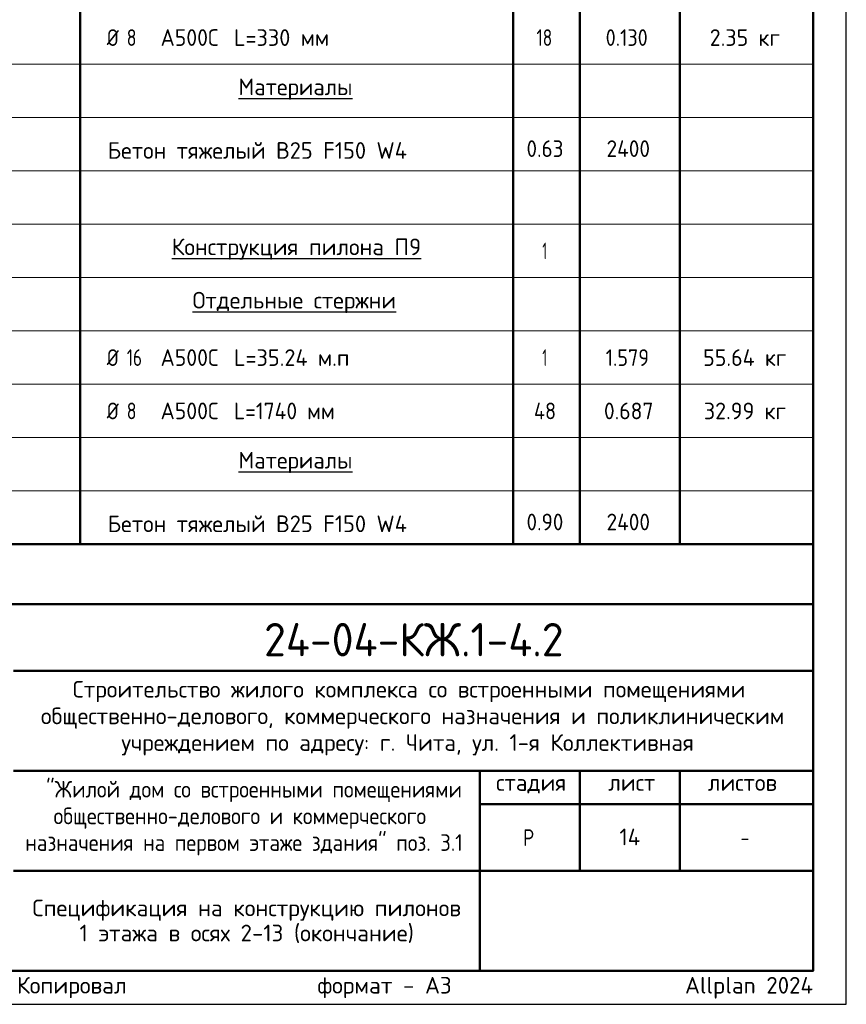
# Model space of a CAD drawing. Header units: millimetres. Extents: x 0 to 42000, y 0 to 29700.
# Tile 3 of 4: x 29593 to 42000, y 0 to 14768. Entities that reach past the tile are written whole.
import ezdxf

# ---------------------------------------------------------------- set-up
doc = ezdxf.new("R2010")
doc.units = ezdxf.units.MM
doc.layers.add('Standard', color=7, linetype='Continuous', lineweight=25)
doc.layers.add('Надписи', color=7, linetype='Continuous', lineweight=25)
doc.styles.add('ISOCPEUR', font='txt')

msp = doc.modelspace()

# ---------------------------------------------------------------- linework, layer by layer
at = {"layer": 'Standard', "color": 7, "linetype": 'Continuous', "lineweight": 50, "transparency": 33554687}
for p, q in [((30500, 25300), (30500, 6900)), ((37000, 25300), (37000, 6900)), ((38000, 25300), (38000, 6900)), ((39500, 25300), (39500, 6900)), ((41500, 25300), (41500, 6900)), ((41500, 6900), (23000, 6900)), ((23000, 6000), (41500, 6000)), ((29500, 5000), (41500, 5000)), ((29500, 3500), (41500, 3500)), ((36500, 2000), (36500, 3500)), ((38000, 2000), (38000, 3500)), ((39500, 2000), (39500, 3500)), ((36500, 3000), (41500, 3000)), ((29500, 2000), (41500, 2000)), ((36500, 500), (36500, 2000)), ((36500, 500), (36500, 2000))]:
    msp.add_line(p, q, dxfattribs=at)
at = {"layer": 'Standard', "color": 7, "linetype": 'Continuous', "lineweight": 13, "transparency": 33554687}
for p, q in [((41500, 14100), (23000, 14100)), ((41500, 13300), (23000, 13300)), ((41500, 12500), (23000, 12500)), ((41500, 11700), (23000, 11700)), ((41500, 10900), (23000, 10900)), ((41500, 10100), (23000, 10100)), ((41500, 9300), (23000, 9300)), ((41500, 8500), (23000, 8500)), ((41500, 7700), (23000, 7700))]:
    msp.add_line(p, q, dxfattribs=at)
at = {"layer": 'Standard', "color": 7, "linetype": 'Continuous', "lineweight": 25, "transparency": 33554687}
for p, q in [((41500, 500), (41500, 6000)), ((23000, 500), (41500, 500)), ((23000, 500), (41500, 500)), ((23000, 500), (41500, 500))]:
    msp.add_line(p, q, dxfattribs=at)
msp.add_lwpolyline([(0, 0), (42000, 0), (42000, 29700), (0, 29700), (0, 0)], close=True, dxfattribs=at)
at = {"layer": 'Standard', "color": 7, "linetype": 'Continuous', "lineweight": 50, "transparency": 33554687}
msp.add_lwpolyline([(2000, 29200), (41500, 29200), (41500, 500), (2000, 500), (2000, 29200)], close=True, dxfattribs=at)
msp.add_lwpolyline([(2000, 29200), (2000, 500), (41500, 500), (41500, 29200), (2000, 29200)], dxfattribs=at)
at = {"layer": 'Standard', "color": 7, "linetype": 'Continuous', "lineweight": 25, "transparency": 33554687}
msp.add_lwpolyline([(41500, 6000), (23000, 6000), (23000, 500), (41500, 500), (41500, 6000)], dxfattribs=at)

# ---------------------------------------------------------------- texts
at = {"layer": 'Standard', "color": 7, "linetype": 'Continuous', "lineweight": 25, "transparency": 33554687, "char_height": 250, "attachment_point": 7, "style": 'ISOCPEUR'}
for s, insert, width in [('\\W0.83;Ø', (30900, 14375), 354.17), ('\\W0.78;8', (31199, 14375), 272.01), ('\\W0.95;А500С', (31707, 14375), 1042.9), ('\\W0.97;L=330 мм', (32808, 14375), 1544.86), ('\\W0.75;18', (37350, 14375), 393.56), ('\\W0.88;0.130', (38388, 14375), 834.26), ('\\W0.96;2.35 кг', (39950, 14375), 1218.74), ('\\W0.97;{\\LМатериалы}', (32875, 13568), 1870.54), ('\\W0.98;Бетон тяжелый В25 F150 W4', (30914, 12682), 4695.09), ('\\W0.92;0.63', (37200, 12709), 714.78), ('\\W0.93;2400', (38401, 12709), 841.35), ('\\W0.99;{\\LКонструкция пилона П9}', (31875, 11168), 3871.19), ('\\W0.56;1', (37438, 11175), 194.43), ('\\W0.98;{\\LОтдельные стержни}', (32188, 10368), 3246.34), ('\\W0.83;Ø', (30900, 9575), 354.17), ('\\W0.75;16', (31199, 9575), 393.57), ('\\W0.95;А500С', (31707, 9575), 1042.9), ('\\W0.97;L=35.24 м.п', (32808, 9575), 1870.29), ('\\W0.56;1', (37438, 9575), 194.43), ('\\W0.88;1.579', (38388, 9575), 834.26), ('\\W0.96;55.64 кг', (39850, 9575), 1419.46), ('\\W0.83;Ø', (30900, 8775), 354.17), ('\\W0.78;8', (31199, 8775), 272.01), ('\\W0.95;А500С', (31707, 8775), 1042.9), ('\\W0.94;L=1740 мм', (32808, 8775), 1691.68), ('\\W0.88;48', (37312, 8775), 484.99), ('\\W0.94;0.687', (38362, 8775), 891.68), ('\\W0.96;32.99 кг', (39862, 8775), 1394.32), ('\\W0.97;{\\LМатериалы}', (32875, 7968), 1870.54), ('\\W0.98;Бетон тяжелый В25 F150 W4', (30914, 7082), 4695.09), ('\\W0.92;0.90', (37200, 7109), 714.78), ('\\W0.93;2400', (38401, 7109), 841.35), ('\\W0.99;Строительство жилого комплекса со встроенными помещениями', (30388, 4533), 10343.94), ('\\W0.99;общественно-делового, коммерческого назначения и поликлиническим', (29912, 4133), 11292.27), ('\\W0.99;учреждением по адресу: г. Чита, ул. 1-я Коллективная', (31119, 3733), 8881.18), ('\\W0.90;"Жилой дом со встроенными помещениями', (29989, 3033), 6132.51), ('\\W0.90;общественно-делового и коммерческого', (30102, 2633), 5904.55), ('\\W0.99;стадия    лист     листов', (36743, 3162), 4372.59), ('\\W0.90;назначения на первом этаже здания" поз. 3.1', (29676, 2233), 6756.08), ('\\W0.80;Р', (37150, 2375), 299.86), ('\\W0.78;-', (40412, 2375), 272.01)]:
    msp.add_mtext(s, dxfattribs=dict(at, insert=insert, width=width))
at = {"layer": 'Standard', "color": 7, "linetype": 'Continuous', "lineweight": 50, "transparency": 33554687, "insert": (33260, 5218), "char_height": 500, "width": 4986.98, "attachment_point": 7, "style": 'ISOCPEUR'}
msp.add_mtext('\\W0.96;24-04-КЖ.1-4.2', dxfattribs=at)
at = {"layer": 'Standard', "color": 7, "linetype": 'Continuous', "lineweight": 25, "transparency": 33554687, "insert": (33000, 1571), "char_height": 250, "width": 6379.38, "attachment_point": 2, "line_spacing_factor": 0.903614}
msp.add_mtext('\\A1;{\\fISOCPEUR|i0|b0;\\H250.000000;\\W1.000000;\\C7;Спецификация на конструкцию пилонов}\\P{\\fISOCPEUR|i0|b0;\\H250.000000;\\W1.000000;\\C7;1 этажа в осях 2-13 (окончание)}\\P', dxfattribs=at)
at = {"layer": 'Standard', "color": 8, "linetype": 'Continuous', "lineweight": 13, "transparency": 33554687, "insert": (41500, 248), "char_height": 250, "width": 11749.46, "attachment_point": 6, "style": 'ISOCPEUR'}
msp.add_mtext('\\A1;{\\fISOCPEUR|i0|b0;\\H250.000000;\\W1.000000;\\C8;Копировал                  формат - А3                      Allplan 2024}\\P', dxfattribs=at)
at = {"layer": 'Надписи', "color": 7, "linetype": 'Continuous', "lineweight": 13, "transparency": 33554687, "insert": (38750, 2510), "char_height": 250, "width": 420.59, "attachment_point": 5, "style": 'ISOCPEUR'}
msp.add_mtext('\\A1;{\\fISOCPEUR|i0|b0;\\H250.000000;\\W1.000000;\\C7;14}\\P', dxfattribs=at)

doc.saveas('drawing.dxf')
